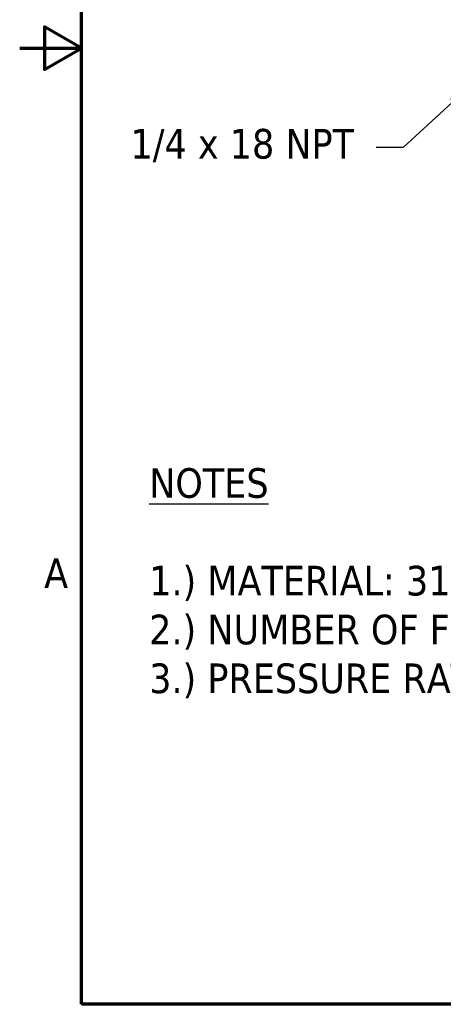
# Model space of a CAD drawing. Header units: inches. Extents: x 0.2 to 10.9, y 0.3 to 8.6.
# Tile 1 of 17: x 0.2 to 1.9, y 0.6 to 4.6. Entities that reach past the tile are written whole.
import ezdxf
from ezdxf import colors
from ezdxf.entities.mleader import LeaderData, LeaderLine
from ezdxf.math import Vec2, Vec3

# ---------------------------------------------------------------- set-up
doc = ezdxf.new("R2010")
doc.units = ezdxf.units.IN
doc.header["$MEASUREMENT"] = 0
doc.layers.add('Border (ANSI)', color=7, linetype='Continuous', lineweight=70)
doc.layers.add('Dimensions', color=250, linetype='Continuous')
doc.styles.add('Note Text (ANSI)', font='tahoma.ttf')
doc.styles.get("Standard").update_dxf_attribs({"font": 'tahoma.ttf'})

# ---------------------------------------------------------------- blocks, each defined once
blk = doc.blocks.new('new block')
at = {"layer": 'Border (ANSI)', "flags": 128}
for points in [[(0, 0), (0, 7.74), (10.24, 7.74), (10.24, 0), (0, 0)], [(-0.25, 3.87), (0, 3.87), (-0.15, 3.9566), (-0.15, 3.7834), (0, 3.87)]]:
    blk.add_lwpolyline(points, dxfattribs=at)
at = {"layer": 'Border (ANSI)', "insert": (-0.151, 1.685), "char_height": 0.12, "attachment_point": 7, "style": 'Note Text (ANSI)'}
blk.add_mtext('A', dxfattribs=at)

msp = doc.modelspace()

# ---------------------------------------------------------------- block references
at = {"layer": 'Dimensions'}
msp.add_blockref('new block', (0.4096, 0.5887), dxfattribs=at)

# ---------------------------------------------------------------- texts
at = {"layer": 'Dimensions', "insert": (0.6834, 2.7586), "char_height": 0.12, "width": 3.904831, "attachment_point": 1, "line_spacing_factor": 0.987884, "style": 'Note Text (ANSI)'}
msp.add_mtext('{\\LNOTES\\P} \\P1.) MATERIAL: 316 STAINLESS STEEL\\P2.) NUMBER OF FERRULES: 1 (SINGLE TYPE)\\P3.) PRESSURE RATING: 6600 PSI (454 bar)\\P ', dxfattribs=at)

# ---------------------------------------------------------------- leaders
at = {"layer": 'Dimensions'}
ml = msp.add_multileader_mtext('Standard', dxfattribs=at)
ml.set_content('1/4 x 18 NPT', color=256)
ml.set_leader_properties()
ml.build(insert=Vec2(0, 0))
ml.multileader.update_dxf_attribs({"text_left_attachment_type": 2, "text_right_attachment_type": 2, "dogleg_length": 0.36, "arrow_head_size": 0.12})
ctx = ml.context
ctx.base_point, ctx.char_height, ctx.arrow_head_size, ctx.landing_gap_size, ctx.plane_origin = Vec3(0.4828, 4.0558), 0.12, 0.12, 0.09, Vec3(1.9965, 4.3204)
ctx.left_attachment, ctx.right_attachment, ctx.text_align_type = 2, 2, 2
notes = []
notes.append((ctx, [(0, (1, 1, 0), (1.7115, 4.0558), (-1, 0), 0.1093, [(0, [(1.9965, 4.3204)], 0, [])])]))
ctx.mtext.insert, ctx.mtext.alignment, ctx.mtext.flow_direction = Vec3(1.5122, 4.1315), 3, 5
for ctx, leaders in notes:
    for number, flags, end, landing, length, lines in leaders:
        leader = LeaderData()
        leader.index, (leader.has_last_leader_line, leader.has_dogleg_vector, leader.attachment_direction) = number, flags
        leader.last_leader_point, leader.dogleg_vector, leader.dogleg_length = Vec3(end), Vec3(landing), length
        for number, points, colour, breaks in lines:
            line = LeaderLine()
            line.index, line.vertices, line.color, line.breaks = number, Vec3.list(points), colors.encode_raw_color(colour), breaks
            leader.lines.append(line)
        ctx.leaders.append(leader)

doc.saveas('drawing.dxf')
